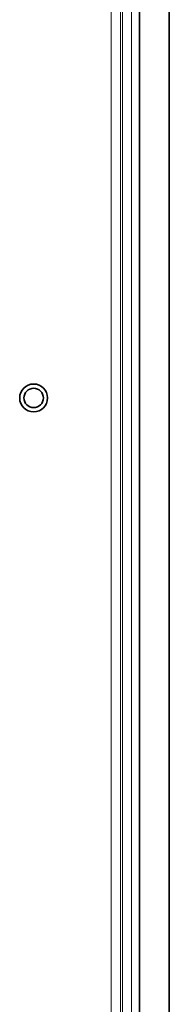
# Model space of a CAD drawing. Header units: millimetres. Extents: x 0 to 1118, y 0 to 864.
# Tile 21 of 85: x 274.79 to 277.47, y 181.77 to 199.45. Entities that reach past the tile are written whole.
import ezdxf

# ---------------------------------------------------------------- set-up
doc = ezdxf.new("R2010")
doc.units = ezdxf.units.MM

msp = doc.modelspace()

# ---------------------------------------------------------------- linework, layer by layer
at = {"color": 7, "linetype": 'Continuous', "lineweight": 35}
for p, q in [((276.937, 156.583), (276.937, 230.25)), ((277.47, 156.583), (277.47, 230.25))]:
    msp.add_line(p, q, dxfattribs=at)
at = {"color": 7, "linetype": 'Continuous', "lineweight": 18}
for p, q in [((276.426, 160.12), (276.426, 226.699)), ((276.593, 226.743), (276.593, 160.076)), ((276.629, 160.076), (276.629, 226.743)), ((276.795, 226.743), (276.795, 160.076))]:
    msp.add_line(p, q, dxfattribs=at)
at = {"color": 7, "linetype": 'Continuous', "lineweight": 35}
for radius in [0.25, 0.174]:
    msp.add_circle((275.037, 192.653), radius, dxfattribs=at)

doc.saveas('drawing.dxf')
